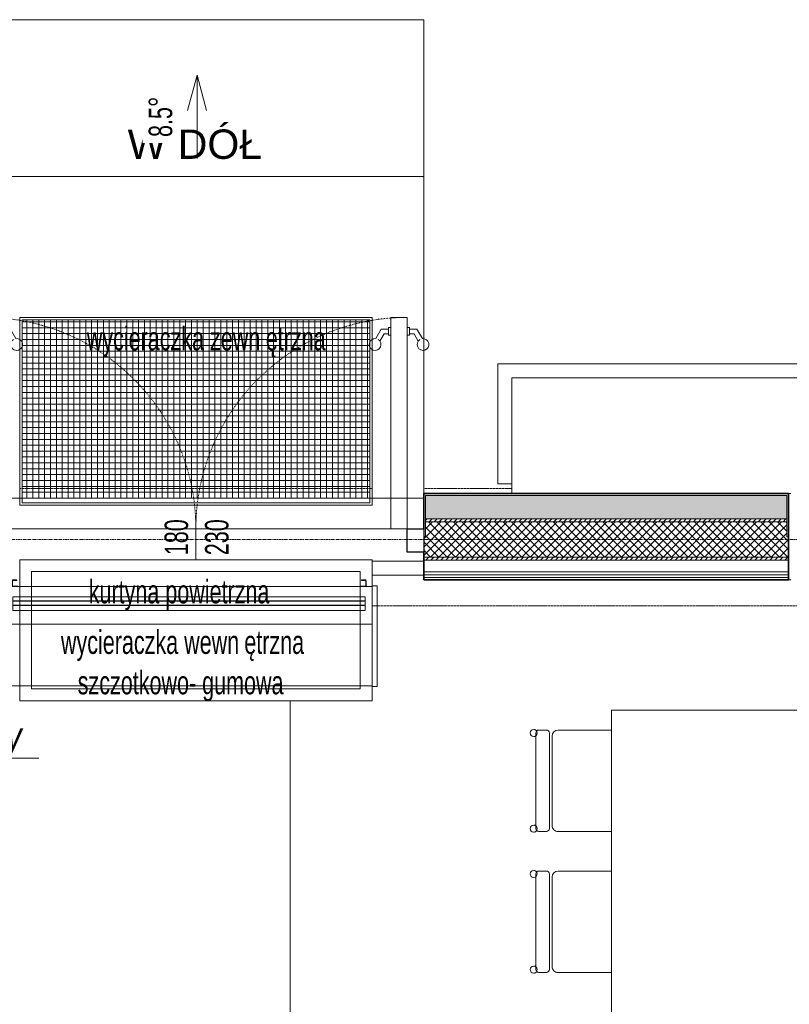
# Model space of a CAD drawing. Header units: millimetres. Extents: x -37728 to 44100, y 631619 to 691915.
# Tile 128 of 256: x -2948 to 328, y 661151 to 665343. Entities that reach past the tile are written whole.
import ezdxf
from ezdxf import colors
from ezdxf.entities.mleader import LeaderData, LeaderLine
from ezdxf.math import Vec2, Vec3

# ---------------------------------------------------------------- set-up
doc = ezdxf.new("R2010")
doc.units = ezdxf.units.MM
for name, pattern in [('__FK_przerywana', [0.32004, 0.16002, -0.16002]), ('Kreska', [0.635, 0.3175, -0.3175]), ('Linia siatki', [2.2225, 1.27, -0.3175, 0.3175, -0.3175])]:
    doc.linetypes.add(name, pattern=pattern)
doc.layers.add('_Satis_opisy', color=7, linetype='Continuous')
doc.layers.add('_XREF', color=7, linetype='Continuous')
for name, color, linetype, lineweight in [('A-AREA', 252, 'Continuous', 5), ('A-DETL-GENF', 252, 'Continuous', 5), ('A-DETL-MBND', 252, 'Continuous', 5), ('A-DOOR', 252, 'Continuous', 5), ('A-DOOR-FRAM', 252, 'Continuous', 25), ('A-DOOR-HDLN', 252, 'Kreska', 5), ('A-DOOR-IDEN', 252, 'Continuous', 5), ('A-FLOR', 252, 'Continuous', 5), ('A-FLOR-LEVL', 252, 'Continuous', 5), ('A-FLOR-LEVL-TEXT', 252, 'Continuous', 5), ('A-WALL', 252, 'Continuous', 35), ('A-WALL-PATT', 252, 'Continuous', 35), ('G-ANNO-DIMS', 252, 'Continuous', 5), ('G-ANNO-TEXT', 252, 'Continuous', 5), ('I-FURN', 252, 'Continuous', 5), ('I-FURN-IDEN', 252, 'Continuous', 5), ('ins-opisy', 7, 'Continuous', 25), ('M-EQPM', 252, 'Continuous', 5), ('S-GRID', 252, 'Continuous', 5)]:
    doc.layers.add(name, color=color, linetype=linetype, lineweight=lineweight)
doc.styles.add('Arial', font='arial.ttf', dxfattribs={"height": 5.447353})
doc.styles.add('Arial Narrow_1', font='ARIALN.TTF', dxfattribs={"width": 0.8, "height": 10})
doc.styles.get("Standard").update_dxf_attribs({"font": 'arial.ttf'})
pattern_1 = [(45, (-64249.1606, -65444.3874), (-1.060660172, 1.060660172), [])]

# ---------------------------------------------------------------- blocks, each defined once
blk = doc.blocks.new('HVAC_Air-Curtains_Tecnosystemi_Air-For3-Wall - 1000-9033470-__-00_00 Przyziemie PB')
at = {"layer": 'M-EQPM', "color": 252}
for p, q in [((63865.06, 66294.97), (63865.06, 66292.76)), ((63865.21, 66292.76), (63865.21, 66294.97)), ((63867.06, 66295.26), (63865.36, 66295.26)), ((63865.36, 66295.11), (63867.06, 66295.11)), ((63867.06, 66295.11), (63867.06, 66295.26)), ((64015.4, 66295.26), (64013.7, 66295.26)), ((64013.7, 66295.26), (64013.7, 66295.11)), ((64013.7, 66295.11), (64015.4, 66295.11)), ((64015.55, 66294.97), (64015.55, 66292.76)), ((64015.7, 66292.76), (64015.7, 66294.97)), ((63862.48, 66292.77), (63860.38, 66292.77)), ((63860.38, 66292.77), (63860.38, 66249.89)), ((63862.48, 66249.89), (63862.48, 66292.77)), ((63862.48, 66292.46), (63862.48, 66292.77)), ((64018.28, 66292.46), (63862.48, 66292.46)), ((63867.56, 66292.61), (63865.36, 66292.61)), ((63865.36, 66292.46), (63867.56, 66292.46)), ((63867.56, 66292.46), (63867.56, 66292.61)), ((64015.4, 66292.61), (64013.2, 66292.61)), ((64013.2, 66292.61), (64013.2, 66292.46)), ((64013.2, 66292.46), (64015.4, 66292.46)), ((64018.28, 66250.08), (64018.28, 66292.77)), ((64020.38, 66292.77), (64018.28, 66292.77)), ((64018.28, 66292.77), (64018.28, 66292.46)), ((64020.38, 66249.89), (64020.38, 66292.77)), ((63865.38, 66282.24), (63865.38, 66288.09)), ((63865.38, 66288.09), (64015.38, 66288.09)), ((63865.38, 66286.32), (63865.38, 66286.2)), ((64015.38, 66286.32), (63865.38, 66286.32)), ((63865.38, 66286.2), (64015.38, 66286.2)), ((64015.38, 66288.09), (64015.38, 66282.24)), ((64015.38, 66286.2), (64015.38, 66286.32)), ((63865.38, 66284.52), (63865.38, 66284.4)), ((64015.38, 66284.52), (63865.38, 66284.52)), ((63865.38, 66284.4), (64015.38, 66284.4)), ((64015.38, 66282.24), (63865.38, 66282.24)), ((64015.38, 66284.4), (64015.38, 66284.52)), ((64018.28, 66276.46), (63862.48, 66276.46)), ((63860.38, 66249.89), (63862.48, 66249.89)), ((63862.48, 66249.89), (63862.48, 66250.16)), ((63862.48, 66250.16), (64018.28, 66250.16)), ((64018.28, 66250.16), (64018.28, 66249.89)), ((64018.28, 66249.89), (64020.38, 66249.89))]:
    blk.add_line(p, q, dxfattribs=at)
for centre, radius, start, end in [((63865.36, 66294.97), 0.296, 90, 180), ((63865.36, 66294.97), 0.147, 90, 180), ((64015.4, 66294.97), 0.296, 0, 90), ((64015.4, 66294.97), 0.147, 0, 90), ((63865.36, 66292.76), 0.297, 180, 270), ((63865.36, 66292.76), 0.149, 180, 270), ((64015.4, 66292.76), 0.149, 270, 0), ((64015.4, 66292.76), 0.297, 270, 0)]:
    blk.add_arc(centre, radius, start, end, dxfattribs=at)
blk = doc.blocks.new('Drz Drzwi przeszklone x2 ___FK_04_0 ze szprosami - Dz_1 - Z - zwykłe - 151 x 240 _180 x 229_5_ EI 31-9118767-__-00_00 Przyziemie PB')
at = {"layer": 'A-DOOR', "color": 252}
for p, q in [((-83, -3.4), (-90, -3.4)), ((-90, -93.4), (-90, -3.4)), ((-83, -93.4), (-83, -3.4)), ((83, -3.4), (90, -3.4)), ((83, -93.4), (83, -3.4)), ((90, -93.4), (90, -3.4)), ((-92.92, -86.4), (-94.69, -83.33)), ((-80.08, -86.4), (-78.31, -83.33)), ((80.08, -86.4), (78.31, -83.33)), ((92.92, -86.4), (94.69, -83.33)), ((-94.07, -88.4), (-96.42, -84.33)), ((-92.92, -86.4), (-91, -86.4)), ((-91, -85.75), (-91, -89.05)), ((-90, -85.75), (-91, -85.75)), ((-83, -85.75), (-82, -85.75)), ((-82, -85.75), (-82, -89.05)), ((-80.08, -86.4), (-82, -86.4)), ((-78.93, -88.4), (-76.58, -84.33)), ((78.93, -88.4), (76.58, -84.33)), ((80.08, -86.4), (82, -86.4)), ((82, -85.75), (82, -89.05)), ((83, -85.75), (82, -85.75)), ((90, -85.75), (91, -85.75)), ((91, -85.75), (91, -89.05)), ((92.92, -86.4), (91, -86.4)), ((94.07, -88.4), (96.42, -84.33)), ((-94.07, -88.4), (-91, -88.4)), ((-91, -89.05), (-90, -89.05)), ((-82, -89.05), (-83, -89.05)), ((-78.93, -88.4), (-82, -88.4)), ((78.93, -88.4), (82, -88.4)), ((82, -89.05), (83, -89.05)), ((91, -89.05), (90, -89.05)), ((94.07, -88.4), (91, -88.4)), ((-90, -93.4), (-83, -93.4)), ((90, -93.4), (83, -93.4))]:
    blk.add_line(p, q, dxfattribs=at)
for centre, start, end in [((-96.7, -81.85), 301.4052, 276.4218), ((-76.3, -81.85), 263.5782, 238.5948), ((76.3, -81.85), 301.4052, 276.4218), ((96.7, -81.85), 263.5782, 238.5948)]:
    blk.add_arc(centre, 2.5, start, end, dxfattribs=at)
at = {"layer": 'A-DOOR-FRAM', "color": 252}
for p, q in [((-97, -3.4), (-97, 6.6)), ((-97, 6.6), (-90, 6.6)), ((-90, 6.6), (-90, -3.4)), ((90, -3.4), (90, 6.6)), ((90, 6.6), (97, 6.6)), ((97, 6.6), (97, -3.4)), ((-90, -3.4), (-97, -3.4)), ((97, -3.4), (90, -3.4))]:
    blk.add_line(p, q, dxfattribs=at)
at = {"layer": 'A-DOOR-HDLN', "color": 252}
for centre, start, end in [((-90, -3.4), 270, 0), ((90, -3.4), 180, 270)]:
    blk.add_arc(centre, 90, start, end, dxfattribs=at)
blk = doc.blocks.new('Wycieraczka zew - Wycieraczka zew-V6-__-00_00 Przyziemie PB')
at = {"layer": 'I-FURN', "color": 252}
for p, q in [((40, 60), (-110, 60)), ((-110, 60), (-110, -20)), ((-109, 59), (39, 59)), ((-109, -19), (-109, 59)), ((-109, -19), (-109, 59)), ((-109, 59), (39, 59)), ((39, 59), (-109, 59)), ((-109, 59), (-109, 58.43)), ((39, 59), (39, -19)), ((39, 59), (39, -19)), ((39, 58.43), (39, 59)), ((40, -20), (40, 60)), ((-109, 58.43), (-109, -17)), ((39, -17), (39, 58.43)), ((-110, -20), (40, -20)), ((39, -19), (-109, -19)), ((39, -19), (-109, -19))]:
    blk.add_line(p, q, dxfattribs=at)
blk = doc.blocks.new('ZZZ Meb Krzesło zwykłe ___FK_v04_0 - przykład-7073046-__-00_00 Przyziemie PB')
at = {"layer": 'I-FURN', "color": 252}
for p, q in [((-21.59, 10), (-21.59, -12.7)), ((21.59, -12.7), (21.59, 10)), ((20.32, -16.35), (-20.32, -16.35)), ((-20.32, -16.35), (20.32, -16.35)), ((-19.05, -15.24), (19.05, -15.24)), ((-21.59, -17.62), (-21.59, -20.87)), ((-21.59, -17.62), (-21.59, -20.87)), ((21.59, -20.87), (21.59, -17.62)), ((21.59, -17.62), (21.59, -20.87)), ((-20.32, -22.14), (20.32, -22.14)), ((-19.16, -22.14), (19.18, -22.14))]:
    blk.add_line(p, q, dxfattribs=at)
for centre, radius, start, end in [((-19.05, -12.7), 2.54, 180, 270), ((-20.32, -17.62), 1.27, 90, 180), ((-20.32, -17.62), 1.27, 90, 180), ((19.05, -12.7), 2.54, 270, 360), ((20.32, -17.62), 1.27, 360, 90), ((20.32, -17.62), 1.27, 0, 90), ((-20.32, -20.87), 1.27, 180, 227.4093), ((-20.32, -20.87), 1.27, 180, 270), ((20.32, -20.87), 1.27, 270, 0), ((20.32, -20.87), 1.27, 313.2379, 360), ((-20.35, -23.06), 1.51, 360, 180), ((-20.35, -23.06), 1.51, 123.4855, 180), ((-20.35, -23.06), 1.51, 180, 360), ((-20.35, -23.06), 1.51, 180, 360), ((-20.35, -23.06), 1.51, 360, 37.7171), ((20.37, -23.06), 1.51, 360, 180), ((20.37, -23.06), 1.51, 142.2829, 180), ((20.37, -23.06), 1.51, 180, 360), ((20.37, -23.06), 1.51, 180, 360), ((20.37, -23.06), 1.51, 0, 57.1936)]:
    blk.add_arc(centre, radius, start, end, dxfattribs=at)
blk = doc.blocks.new('Meb Stół prosty ___FK_04_1 - Stół prosty 2-9214470-__-00_00 Przyziemie PB')
at = {"layer": 'I-FURN', "color": 252}
for p, q in [((121.83, 30.48), (-118.17, 30.48)), ((-118.17, 30.48), (-118.17, -49.52)), ((121.83, -49.52), (121.83, 30.48)), ((-118.17, -49.52), (121.83, -49.52))]:
    blk.add_line(p, q, dxfattribs=at)
blk = doc.blocks.new('Wycieraczka wew1 - Wycieraczka wew 2-V9-__-00_00 Przyziemie PB')
at = {"layer": 'I-FURN', "color": 252}
for p, q in [((75, -15), (-75, -15)), ((-75, -15), (-75, -75)), ((75, -75), (75, -15)), ((-70, -70), (-70, -20)), ((-70, -20), (70, -20)), ((70, -20), (70, -70)), ((70, -70), (-70, -70)), ((-75, -75), (75, -75))]:
    blk.add_line(p, q, dxfattribs=at)
blk = doc.blocks.new('ODr Oznaczenie drzwi ___FK_4_0 - pb-5810492-__-00_00 Przyziemie PB')
at = {"layer": 'A-DOOR-IDEN', "color": 252}
blk.add_line((0, -0.1939), (0, 0.1834), dxfattribs=at)
blk = doc.blocks.new('A$C4e31ac75')
at = {"layer": 'A-DETL-GENF'}
h = blk.add_hatch(dxfattribs=at)
h.set_pattern_fill('FP_12', color=256, style=0, pattern_type=2)
h.set_pattern_definition([(0, (-64249.1606, -65444.3874), (0, 2.5), []), (90, (-64249.1606, -65444.3874), (-2.5, 2e-16), [])])
h.paths.add_polyline_path([(-533.14, 802.45), (-468.04, 802.45), (-468.04, 878.45), (-616.04, 878.45), (-616.04, 802.45), (-537, 802.45)])
at = {"layer": 'A-WALL-PATT', "lineweight": 5}
h = blk.add_hatch(dxfattribs=at)
h.set_pattern_fill('FP_7', color=256, style=0, pattern_type=2)
h.set_pattern_definition([(0, (-64249.1606, -65444.3874), (2.381, 1.375), [1.587, -3.175]), (120, (-64249.1606, -65444.3874), (-2.38128493, 1.374506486), [1.587, -3.175]), (60, (-64249.1606, -65444.3874), (-0.00028493, 2.749506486), [0, -3.175, 1.587, 0])])
h.paths.add_polyline_path([(-639.85, 793.65), (-639.85, 803.65), (-794.35, 803.65), (-794.35, 793.65), (-643.56, 793.65)])
h.paths.add_polyline_path([(-444.25, 793.65), (-290.55, 793.65), (-290.55, 803.65), (-444.25, 803.65), (-444.25, 800.19)])
h.paths.add_polyline_path([(-1093.65, 793.65), (-935.95, 793.65), (-935.95, 803.65), (-1093.65, 803.65), (-1093.65, 793.83)])
h.paths.add_polyline_path([(7.5, 793.65), (18.75, 793.65), (18.74, 803.65), (-148.95, 803.65), (-148.95, 793.65), (-7.5, 793.65)])
h = blk.add_hatch(dxfattribs=at)
h.set_pattern_fill('FP_8', color=256, style=0, pattern_type=2)
h.set_pattern_definition(pattern_1)
h.paths.add_polyline_path([(-1070.06, 792.4), (-935.95, 792.4), (-935.95, 793.65), (-1092.4, 793.65), (-1092.4, 792.4), (-1071.15, 792.4)])
h.paths.add_polyline_path([(-794.35, 792.4), (-639.85, 792.4), (-639.85, 793.65), (-794.35, 793.65)])
h.paths.add_polyline_path([(-35.71, 792.4), (8.75, 792.4), (8.75, 793.65), (-148.95, 793.65), (-148.95, 792.4), (-83.21, 792.4)])
h.paths.add_polyline_path([(-444.25, 792.4), (-290.55, 792.4), (-290.55, 793.65), (-444.25, 793.65)])
h = blk.add_hatch(dxfattribs=at)
h.set_pattern_fill('FP_9', color=256, style=0, pattern_type=2)
h.set_pattern_definition([(45, (-64249.1606, -65444.3874), (-1.76776695, 1.76776695), []), (135, (-64249.1606, -65444.3874), (-1.76776695, -1.76776695), [])])
h.paths.add_polyline_path([(-1076.15, 777.4), (-935.15, 777.4), (-935.15, 786.05), (-935.95, 786.05), (-935.95, 792.4), (-1077.4, 792.4), (-1077.4, 777.4), (-1076.89, 777.4)])
h.paths.add_polyline_path([(-795.15, 777.4), (-639.05, 777.4), (-639.05, 786.05), (-639.85, 786.05), (-639.85, 792.4), (-794.35, 792.4), (-794.35, 786.05), (-795.15, 786.02), (-795.15, 780.32)])
h.paths.add_polyline_path([(-7.5, 777.4), (7.5, 777.4), (7.5, 792.4), (-148.95, 792.4), (-148.95, 786.05), (-149.75, 786.05), (-149.75, 777.4), (-35.71, 777.4)])
h.paths.add_polyline_path([(-368.18, 777.4), (-289.75, 777.4), (-289.75, 786.05), (-290.55, 786.05), (-290.55, 792.4), (-444.25, 792.4), (-444.25, 786.05), (-445.05, 786.05), (-445.05, 777.4), (-415.67, 777.4)])
h = blk.add_hatch(dxfattribs=at)
h.set_pattern_fill('FP_8', color=256, style=0, pattern_type=2)
h.set_pattern_definition(pattern_1)
h.paths.add_polyline_path([(-938.12, 776.15), (-935.15, 776.15), (-935.15, 777.4), (-1076.15, 777.4), (-1076.15, 776.15), (-1033.11, 776.15)])
h.paths.add_polyline_path([(-148.95, 776.15), (-7.5, 776.15), (-7.5, 777.4), (-149.75, 777.4), (-149.75, 776.15)])
h.paths.add_polyline_path([(-290.55, 776.15), (-289.75, 776.15), (-289.75, 777.4), (-445.05, 777.4), (-445.05, 776.15), (-368.18, 776.15)])
h.paths.add_polyline_path([(-795.15, 776.15), (-639.05, 776.15), (-639.05, 777.4), (-795.15, 777.4)])
at = {"layer": 'A-AREA'}
blk.add_line((-501.95, 147.25), (-501.95, 716.27), dxfattribs=at)
at = {"layer": 'A-DETL-MBND', "linetype": '__FK_przerywana'}
for p, q in [((-467.04, 806.65), (-617.04, 806.65)), ((-407.55, 806.65), (-445.05, 806.65)), ((-467.05, 756.65), (-23.85, 756.65))]:
    blk.add_line(p, q, dxfattribs=at)
at = {"layer": 'A-DETL-MBND'}
for p, q in [((-445.05, 775.65), (-467.05, 775.65)), ((-445.05, 769.65), (-467.05, 769.65))]:
    blk.add_line(p, q, dxfattribs=at)
at = {"layer": 'A-FLOR'}
for p, q in [((-445.05, 939.45), (-639.05, 939.45)), ((-445.05, 804.45), (-445.05, 939.45)), ((-617.04, 799.45), (-617.04, 879.45)), ((-617.04, 879.45), (-467.04, 879.45)), ((-467.04, 879.45), (-467.04, 799.45)), ((-407.55, 808.65), (-407.55, 804.45)), ((-467.04, 799.45), (-617.04, 799.45)), ((-632.05, 789.45), (-452.05, 789.45))]:
    blk.add_line(p, q, dxfattribs=at)
at = {"layer": 'A-FLOR-LEVL'}
for p, q in [((-639.05, 1006.15), (-445.05, 1006.15)), ((-445.05, 1006.15), (-445.05, 939.45)), ((-639.05, 939.45), (-445.05, 939.45))]:
    blk.add_line(p, q, dxfattribs=at)
at = {"layer": 'A-WALL', "lineweight": 5}
for p, q in [((-413.55, 859.65), (75.55, 859.65)), ((-413.55, 808.65), (-413.55, 859.65)), ((69.55, 853.65), (-407.55, 853.65)), ((-407.55, 853.65), (-407.55, 808.65)), ((-407.55, 808.65), (-413.55, 808.65)), ((-639.05, 802.45), (-445.05, 802.45)), ((-444.25, 803.65), (-444.25, 786.05)), ((-290.55, 803.65), (-444.25, 803.65)), ((-290.55, 786.05), (-290.55, 803.65)), ((-289.75, 804.45), (-288.75, 804.45)), ((-290.55, 793.65), (-444.25, 793.65)), ((-290.55, 792.4), (-444.25, 792.4)), ((-445.05, 786.05), (-444.25, 786.05)), ((-290.55, 786.05), (-289.75, 786.05)), ((-289.75, 777.4), (-445.05, 777.4)), ((-289.75, 776.15), (-445.05, 776.15)), ((-289.75, 771.15), (-445.05, 771.15)), ((-289.75, 769.9), (-445.05, 769.9)), ((-289.75, 768.65), (-445.05, 768.65)), ((-288.75, 767.65), (-289.75, 767.65))]:
    blk.add_line(p, q, dxfattribs=at)
at = {"layer": 'A-WALL'}
for p, q in [((-289.75, 804.45), (-445.05, 804.45)), ((-445.05, 804.45), (-445.05, 789.45)), ((-289.75, 767.65), (-289.75, 804.45)), ((-445.05, 779.45), (-445.05, 767.65)), ((-445.05, 767.65), (-289.75, 767.65))]:
    blk.add_line(p, q, dxfattribs=at)
at = {"layer": 'G-ANNO-DIMS'}
for q in [(-545.56, 967.51), (-537.53, 967.51)]:
    blk.add_line((-541.55, 982.51), q, dxfattribs=at)
at = {"layer": 'S-GRID', "linetype": 'Linia siatki'}
blk.add_line((-1251.38, 784.9), (156.7, 784.9), dxfattribs=at)
at = {"layer": 'A-DOOR', "rotation": 180}
blk.add_blockref('Drz Drzwi przeszklone x2 ___FK_04_0 ze szprosami - Dz_1 - Z - zwykłe - 151 x 240 _180 x 229_5_ EI 31-9118767-__-00_00 Przyziemie PB', (-542.05, 786.05), dxfattribs=at)
at = {"layer": 'A-DOOR-IDEN', "xscale": 49.99999999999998, "yscale": 49.99999999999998, "zscale": 49.99999999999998}
blk.add_blockref('ODr Oznaczenie drzwi ___FK_4_0 - pb-5810492-__-00_00 Przyziemie PB', (-542.05, 786.05), dxfattribs=at)
at = {"layer": 'I-FURN'}
for name, p in [('Wycieraczka zew - Wycieraczka zew-V6-__-00_00 Przyziemie PB', (-507.04, 819.45)), ('Wycieraczka wew1 - Wycieraczka wew 2-V9-__-00_00 Przyziemie PB', (-542.05, 791.27))]:
    blk.add_blockref(name, p, dxfattribs=at)
for name, p, rotation in [('Meb Stół prosty ___FK_04_1 - Stół prosty 2-9214470-__-00_00 Przyziemie PB', (-334.71, 590.34), 90.00000000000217), ('ZZZ Meb Krzesło zwykłe ___FK_v04_0 - przykład-7073046-__-00_00 Przyziemie PB', (-375.19, 682.17), 270.0000000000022), ('ZZZ Meb Krzesło zwykłe ___FK_v04_0 - przykład-7073046-__-00_00 Przyziemie PB', (-375.19, 622.17), 270.0000000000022)]:
    blk.add_blockref(name, p, dxfattribs=dict(at, rotation=rotation))
at = {"layer": 'M-EQPM'}
blk.add_blockref('HVAC_Air-Curtains_Tecnosystemi_Air-For3-Wall - 1000-9033470-__-00_00 Przyziemie PB', (-64485.3, -65527.61), dxfattribs=at)
at = {"layer": 'A-DOOR-IDEN', "char_height": 10, "width": 19.2405, "attachment_point": 1, "rotation": 90, "style": 'Arial Narrow_1'}
for s, insert in [('180', (-555.36, 778.21)), ('230', (-538.16, 778.21))]:
    blk.add_mtext(s, dxfattribs=dict(at, insert=insert))
at = {"layer": 'A-FLOR-LEVL-TEXT', "insert": (-571.09, 959.41), "char_height": 12.5, "width": 69.6916, "attachment_point": 1, "line_spacing_factor": 0.941778, "style": 'Arial', "bg_fill": 3, "box_fill_scale": 1.25, "bg_fill_color": 256, "bg_fill_true_color": 13158600, "bg_fill_transparency": 0}
blk.add_mtext('W DÓŁ', dxfattribs=at)
at = {"layer": 'G-ANNO-TEXT', "insert": (-587.66, 767.68), "char_height": 10, "width": 96.5232, "attachment_point": 1, "style": 'Arial Narrow_1'}
blk.add_mtext('kurtyna powietrzna', dxfattribs=at)
at = {"layer": 'I-FURN-IDEN', "char_height": 10, "attachment_point": 1, "style": 'Arial Narrow_1'}
for s, insert, width in [('wycieraczka zewn', (-588.47, 875.42), 92.3544), ('ętrzna', (-512.27, 875.42), 32.0675), ('wycieraczka wewn', (-599.49, 746.19), 94.5991), ('ętrzna', (-521.43, 746.19), 32.0675), ('szczotkowo- gumowa', (-592.34, 728.99), 109.3502)]:
    blk.add_mtext(s, dxfattribs=dict(at, insert=insert, width=width))
at = {"layer": 'G-ANNO-DIMS'}
blk.add_line((-541.55, 947.12), (-541.55, 982.51), dxfattribs=at)
at = {"layer": 'G-ANNO-DIMS', "insert": (-562.13, 956.22), "char_height": 10, "width": 20.6311, "attachment_point": 1, "rotation": 90, "line_spacing_factor": 0.974696, "style": 'Arial Narrow_1', "bg_fill": 3, "box_fill_scale": 1.25, "bg_fill_color": 256, "bg_fill_true_color": 13158600, "bg_fill_transparency": 0}
blk.add_mtext('8.5°', dxfattribs=at)

msp = doc.modelspace()

# ---------------------------------------------------------------- block references
at = {"layer": '_XREF', "xscale": 10, "yscale": 10, "zscale": 10}
msp.add_blockref('A$C4e31ac75', (3222.8, 655281.1), dxfattribs=at)

# ---------------------------------------------------------------- next in the draw order: leaders
at = {"layer": '_Satis_opisy', "lineweight": 0, "ltscale": 10}
ml = msp.add_multileader_mtext('Standard', dxfattribs=at)
ml.set_content('\\A1;{\\fArial|b0|i1|c238|p34;\\W0.8;Podgrzewacz elektryczny montaż naścienny (opcjonalnie podumywalkowy; np.\\PBiawar GT 5, Q=2 kW\\Plub równoważny}', color=256)
ml.set_leader_properties(lineweight=5)
ml.build(insert=Vec2(0, 0))
ml.multileader.update_dxf_attribs({"text_left_attachment_type": 6, "text_right_attachment_type": 6, "dogleg_length": 0, "arrow_head_size": 200})
ctx = ml.context
ctx.base_point, ctx.char_height, ctx.arrow_head_size, ctx.landing_gap_size, ctx.plane_origin = Vec3(-4551.5, 662199.2), 120, 200, 100, Vec3(1636.5, 668446.9)
ctx.left_attachment, ctx.right_attachment = 6, 6
notes = []
notes.append((ctx, [(1, (1, 1, 0), (-4691.5, 662199.2), (1, 0), 140, [(0, [(-5986.7, 662720.3)], 0, [])])]))
ctx.mtext.insert, ctx.mtext.rotation, ctx.mtext.width, ctx.mtext.defined_height, ctx.mtext.line_spacing_factor = Vec3(-4451.5, 662354.5), 6.283185, 1569.633, 361.7, 0.85
at = {"layer": 'ins-opisy'}
ml = msp.add_multileader_mtext('Standard', dxfattribs=at)
ml.set_content('\\A1;\\pxi0.0017;{\\fArial|b0|i1|c238|p34;\\W0.8;Zestaw przyłączeniowy \\P\\pi0;z filtrem siatkowym\\Pzaworami odcinającymi\\Pwodomierzem (w przypadku braku \\Pstudni wodomierzowej na przyłączu)\\Pzaworem antyskażeniowym EA}', color=256)
ml.set_leader_properties()
ml.build(insert=Vec2(0, 0))
ml.multileader.update_dxf_attribs({"text_left_attachment_type": 6, "text_right_attachment_type": 6, "dogleg_length": 0, "arrow_head_size": 100})
ctx = ml.context
ctx.base_point, ctx.char_height, ctx.arrow_head_size, ctx.landing_gap_size, ctx.plane_origin = Vec3(-10300.1, 662380), 120, 100, 50, Vec3(-11157, 664262.2)
ctx.left_attachment, ctx.right_attachment = 6, 6
notes.append((ctx, [(1, (1, 1, 0), (-8058.8, 662380), (-1, 0), 0, [(0, [(-6717.2, 660997)], 0, [])])]))
ctx.mtext.insert, ctx.mtext.rotation, ctx.mtext.width, ctx.mtext.line_spacing_factor = Vec3(-10250.1, 662535.3), 6.283185, 51080.157, 0.85
for ctx, leaders in notes:
    for number, flags, end, landing, length, lines in leaders:
        leader = LeaderData()
        leader.index, (leader.has_last_leader_line, leader.has_dogleg_vector, leader.attachment_direction) = number, flags
        leader.last_leader_point, leader.dogleg_vector, leader.dogleg_length = Vec3(end), Vec3(landing), length
        for number, points, colour, breaks in lines:
            line = LeaderLine()
            line.index, line.vertices, line.color, line.breaks = number, Vec3.list(points), colors.encode_raw_color(colour), breaks
            leader.lines.append(line)
        ctx.leaders.append(leader)

doc.saveas('drawing.dxf')
